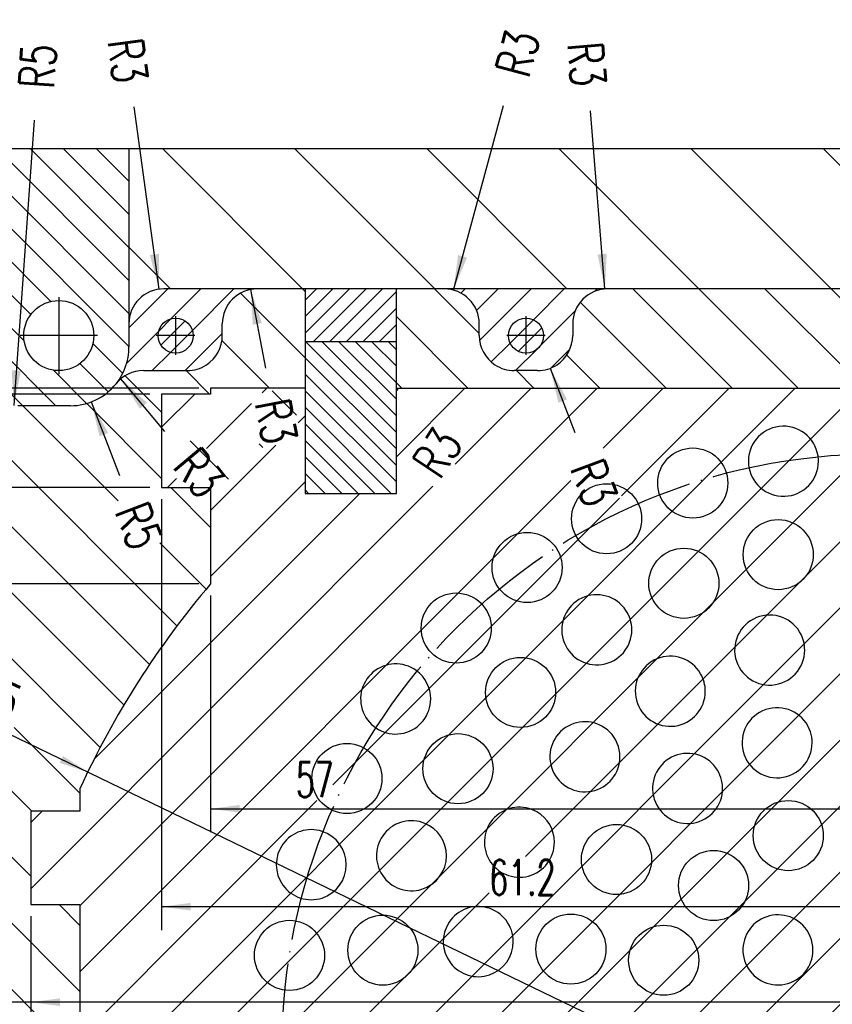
# Model space of a CAD drawing. Header units: inches. Extents: x 0 to 841, y 0 to 594.
# Tile 9 of 17: x 185 to 255, y 352 to 436. Entities that reach past the tile are written whole.
import ezdxf

# ---------------------------------------------------------------- set-up
doc = ezdxf.new("R2010")
doc.units = ezdxf.units.IN
doc.linetypes.add('DOT_CENTER', pattern=[14, 12, -1, 0, -1])
doc.linetypes.add('PHANTOM', pattern=[13, 10, -1, 0, -1, 0, -1])
doc.layers.add('1', color=7, linetype='Continuous')
doc.styles.add('CONVERTER_12', font='txt.shx', dxfattribs={"width": 0.63})
doc.styles.add('CONVERTER_15', font='txt.shx', dxfattribs={"width": 0.72})
doc.dimstyles.new('ME10_DIM_10', dxfattribs={"dimtxt": 3, "dimasz": 2.5, "dimexe": 2, "dimexo": 1, "dimgap": 1, "dimtad": 1, "dimdsep": 46, "dimtxsty": 'CONVERTER_12', "dimsah": 1, "dimcen": 0.09, "dimclrd": 3, "dimclre": 3, "dimclrt": 3, "dimadec": 0, "dimazin": 0, "dimtfac": 1, "dimtdec": 4, "dimtix": 1, "dimtmove": 0, "dimatfit": 3, "dimfxl": 1, "dimtolj": 1, "dimtzin": 0, "dimarcsym": 0})
doc.dimstyles.new('ME10_DIM_14', dxfattribs={"dimtxt": 3, "dimasz": 2.5, "dimexe": 2, "dimexo": 1, "dimgap": 1, "dimtad": 1, "dimdsep": 46, "dimtxsty": 'CONVERTER_12', "dimsah": 1, "dimcen": 0.09, "dimclrd": 3, "dimclre": 3, "dimclrt": 3, "dimadec": 0, "dimazin": 0, "dimtfac": 1, "dimtdec": 4, "dimtix": 1, "dimtmove": 0, "dimatfit": 3, "dimfxl": 1, "dimtolj": 1, "dimtzin": 0, "dimarcsym": 0})
doc.dimstyles.new('ME10_DIM_15', dxfattribs={"dimtxt": 3, "dimasz": 2.5, "dimexe": 2, "dimexo": 1, "dimgap": 1, "dimtad": 1, "dimdsep": 46, "dimtxsty": 'CONVERTER_12', "dimsah": 1, "dimcen": 0.09, "dimclrd": 3, "dimclre": 3, "dimclrt": 3, "dimadec": 0, "dimazin": 0, "dimtfac": 1, "dimtdec": 4, "dimtix": 1, "dimtmove": 0, "dimatfit": 3, "dimfxl": 1, "dimtolj": 1, "dimtzin": 0, "dimarcsym": 0})
doc.dimstyles.new('ME10_DIM_16', dxfattribs={"dimtxt": 3, "dimasz": 2.5, "dimexe": 2, "dimexo": 1, "dimgap": 1, "dimtad": 1, "dimdsep": 46, "dimtxsty": 'CONVERTER_12', "dimsah": 1, "dimcen": 0.09, "dimclrd": 3, "dimclre": 3, "dimclrt": 3, "dimadec": 0, "dimazin": 0, "dimtfac": 1, "dimtdec": 4, "dimtix": 1, "dimtmove": 0, "dimatfit": 3, "dimfxl": 1, "dimtolj": 1, "dimtzin": 0, "dimarcsym": 0})
doc.dimstyles.new('ME10_DIM_21', dxfattribs={"dimtxt": 3, "dimasz": 2.5, "dimexe": 2, "dimexo": 1, "dimgap": 1, "dimtad": 1, "dimdsep": 46, "dimtxsty": 'CONVERTER_12', "dimsah": 1, "dimcen": 0.09, "dimclrd": 3, "dimclre": 3, "dimclrt": 3, "dimadec": 0, "dimazin": 0, "dimtfac": 1, "dimtdec": 4, "dimtix": 1, "dimtmove": 0, "dimatfit": 3, "dimfxl": 1, "dimtolj": 1, "dimtzin": 0, "dimarcsym": 0})
doc.dimstyles.new('ME10_DIM_24', dxfattribs={"dimtxt": 3, "dimasz": 2.5, "dimexe": 2, "dimexo": 1, "dimgap": 1, "dimtad": 1, "dimdsep": 46, "dimtxsty": 'CONVERTER_12', "dimsah": 1, "dimcen": 0.09, "dimclrd": 3, "dimclre": 3, "dimclrt": 3, "dimadec": 0, "dimazin": 0, "dimtfac": 1, "dimtdec": 4, "dimtix": 1, "dimtmove": 0, "dimatfit": 3, "dimfxl": 1, "dimtolj": 1, "dimtzin": 0, "dimarcsym": 0})
doc.dimstyles.new('ME10_DIM_28', dxfattribs={"dimtxt": 3, "dimasz": 2.5, "dimexe": 2, "dimexo": 1, "dimgap": 1, "dimtad": 1, "dimdsep": 46, "dimtxsty": 'CONVERTER_12', "dimsah": 1, "dimcen": 0.09, "dimclrd": 3, "dimclre": 3, "dimclrt": 3, "dimadec": 0, "dimazin": 0, "dimtfac": 1, "dimtdec": 4, "dimtix": 1, "dimtmove": 0, "dimatfit": 3, "dimfxl": 1, "dimtolj": 1, "dimtzin": 0, "dimarcsym": 0})
pattern_1 = [(45, (0, 0), (-0.7071068, 0.7071068), [])]
pattern_2 = [(45, (0, 0), (-1.4142136, 1.4142136), [])]

# ---------------------------------------------------------------- blocks, each defined once
blk = doc.blocks.new('TOP__2', base_point=(349.019, 326.329))
at = {"color": 1, "linetype": 'Continuous'}
for centre in [(242.829, 396.227), (235.454, 393.172), (250.145, 390.098), (228.647, 389.001), (242.063, 387.646), (222.577, 383.816), (228.086, 378.307), (222.728, 371.779), (213.221, 370.939), (251.007, 366.052), (236.301, 364.008), (244.613, 361.78), (216.295, 356.249), (232.395, 356.342), (208.303, 355.802), (240.341, 355.386)]:
    blk.add_circle(centre, 3, dxfattribs=at)
for centre, start, end in [((250.591, 398.09), 9, 360), ((250.591, 398.09), 360, 9), ((234.614, 383.665), 33.75, 0), ((234.614, 383.665), 0, 33.75), ((249.415, 381.932), 15, 0), ((249.415, 381.932), 0, 15), ((240.904, 378.407), 30, 0), ((217.392, 377.746), 54, 0), ((217.392, 377.746), 0, 54), ((240.904, 378.407), 0, 30), ((250.051, 373.998), 18, 0), ((233.595, 372.798), 45, 0), ((233.595, 372.798), 0, 45), ((250.051, 373.998), 0, 18), ((242.385, 370.092), 36, 0), ((242.385, 370.092), 0, 36), ((227.987, 365.489), 60, 0), ((227.987, 365.489), 0, 60), ((210.167, 363.564), 72, 0), ((218.747, 364.33), 67.5, 0), ((218.747, 364.33), 0, 67.5), ((210.167, 363.564), 0, 72), ((224.461, 356.978), 75, 0), ((224.461, 356.978), 0, 75), ((250.122, 356.271), 45, 0), ((250.122, 356.271), 0, 45)]:
    blk.add_arc(centre, 3, start, end, dxfattribs=at)
at = {"layer": '1', "color": 1, "linetype": 'DOT_CENTER'}
blk.add_circle((258.549, 347.844), 50.873, dxfattribs=at)
blk = doc.blocks.new('front1__3', base_point=(420.402, 371.238))
blk.add_blockref('TOP__2', (349.019, 326.329))
blk = doc.blocks.new('2__4', base_point=(438.672, 347.975))
blk.add_blockref('front1__3', (420.402, 371.238))
blk = doc.blocks.new('rf_stiffener_assy__5', base_point=(438.672, 338.975))
at = {"layer": '1'}
blk.add_blockref('2__4', (438.672, 347.975), dxfattribs=at)
blk = doc.blocks.new('*D12')
at = {"layer": '1', "color": 3, "linetype": 'Continuous'}
for p, q in [((197.349, 394.844), (197.349, 357.968)), ((258.549, 339.844), (258.549, 361.968)), ((258.549, 359.968), (197.349, 359.968))]:
    blk.add_line(p, q, dxfattribs=at)
at = {"layer": '1', "color": 3}
for points in [[(199.849, 360.297), (199.849, 359.639), (197.349, 359.968)], [(256.049, 359.639), (256.049, 360.297), (258.549, 359.968)]]:
    blk.add_solid(points, dxfattribs=at)
at = {"layer": '1', "color": 3, "insert": (225.403, 360.968), "char_height": 3, "attachment_point": 7, "rotation": 0.00014, "line_spacing_factor": 0.60024, "style": 'CONVERTER_12'}
blk.add_mtext('61.2', dxfattribs=at)
blk = doc.blocks.new('*D16')
at = {"layer": '1', "color": 3, "linetype": 'Continuous'}
for p, q in [((200.549, 404.344), (55.416, 404.344)), ((57.416, 404.344), (57.416, 338.844)), ((105.549, 338.844), (55.416, 338.844))]:
    blk.add_line(p, q, dxfattribs=at)
at = {"layer": '1', "color": 3}
for points in [[(57.746, 401.844), (57.087, 401.844), (57.416, 404.344)], [(57.087, 341.344), (57.746, 341.344), (57.416, 338.844)]]:
    blk.add_solid(points, dxfattribs=at)
at = {"layer": '1', "color": 3, "insert": (56.416, 368.732), "char_height": 3, "attachment_point": 7, "rotation": 90, "line_spacing_factor": 0.60024, "style": 'CONVERTER_12'}
blk.add_mtext('65.5', dxfattribs=at)
blk = doc.blocks.new('*D17')
at = {"layer": '1', "color": 3, "linetype": 'Continuous'}
for p, q in [((196.349, 403.844), (64.816, 403.844)), ((66.816, 403.844), (66.816, 338.844)), ((257.549, 338.844), (64.816, 338.844))]:
    blk.add_line(p, q, dxfattribs=at)
at = {"layer": '1', "color": 3}
for points in [[(67.145, 401.344), (66.487, 401.344), (66.816, 403.844)], [(66.487, 341.344), (67.145, 341.344), (66.816, 338.844)]]:
    blk.add_solid(points, dxfattribs=at)
at = {"layer": '1', "color": 3, "insert": (65.816, 369.769), "char_height": 3, "attachment_point": 7, "rotation": 90, "line_spacing_factor": 0.60024, "style": 'CONVERTER_12'}
blk.add_mtext('65', dxfattribs=at)
blk = doc.blocks.new('*D18')
at = {"layer": '1', "color": 3, "linetype": 'Continuous'}
for p, q in [((196.349, 395.844), (74.348, 395.844)), ((76.348, 395.844), (76.348, 338.844)), ((257.549, 338.844), (74.348, 338.844))]:
    blk.add_line(p, q, dxfattribs=at)
at = {"layer": '1', "color": 3}
for points in [[(76.678, 393.344), (76.019, 393.344), (76.348, 395.844)], [(76.019, 341.344), (76.678, 341.344), (76.348, 338.844)]]:
    blk.add_solid(points, dxfattribs=at)
at = {"layer": '1', "color": 3, "insert": (75.348, 365.769), "char_height": 3, "attachment_point": 7, "rotation": 90, "line_spacing_factor": 0.60024, "style": 'CONVERTER_12'}
blk.add_mtext('57', dxfattribs=at)
blk = doc.blocks.new('*D23')
at = {"layer": '1', "color": 3, "linetype": 'Continuous'}
for p, q in [((200.549, 387.588), (83.195, 387.588)), ((85.195, 387.588), (85.195, 338.844)), ((105.549, 338.844), (83.195, 338.844))]:
    blk.add_line(p, q, dxfattribs=at)
at = {"layer": '1', "color": 3}
for points in [[(85.524, 385.088), (84.866, 385.088), (85.195, 387.588)], [(84.866, 341.344), (85.524, 341.344), (85.195, 338.844)]]:
    blk.add_solid(points, dxfattribs=at)
at = {"layer": '1', "color": 3, "insert": (84.195, 359.41), "char_height": 3, "attachment_point": 7, "rotation": 90, "line_spacing_factor": 0.60024, "style": 'CONVERTER_12'}
blk.add_mtext('48.74', dxfattribs=at)
blk = doc.blocks.new('*D26')
at = {"layer": '1', "color": 3, "linetype": 'Continuous'}
for p, q in [((201.549, 386.588), (201.549, 366.347)), ((258.549, 339.844), (258.549, 370.347)), ((201.549, 368.347), (258.549, 368.347))]:
    blk.add_line(p, q, dxfattribs=at)
at = {"layer": '1', "color": 3}
for points in [[(204.049, 368.676), (204.049, 368.018), (201.549, 368.347)], [(256.049, 368.018), (256.049, 368.676), (258.549, 368.347)]]:
    blk.add_solid(points, dxfattribs=at)
at = {"layer": '1', "color": 3, "insert": (208.849, 369.347), "char_height": 3, "attachment_point": 7, "rotation": 0.00014, "line_spacing_factor": 0.60024, "style": 'CONVERTER_12'}
blk.add_mtext('57', dxfattribs=at)
blk = doc.blocks.new('*D30')
at = {"layer": '1', "color": 3, "linetype": 'Continuous'}
for p, q in [((186.149, 359.144), (186.149, 349.797)), ((258.549, 339.844), (258.549, 353.797)), ((186.149, 351.797), (173.592, 351.797)), ((258.549, 351.797), (186.149, 351.797))]:
    blk.add_line(p, q, dxfattribs=at)
at = {"layer": '1', "color": 3}
for points in [[(188.649, 352.127), (188.649, 351.468), (186.149, 351.797)], [(256.049, 351.468), (256.049, 352.127), (258.549, 351.797)]]:
    blk.add_solid(points, dxfattribs=at)
at = {"layer": '1', "color": 3, "insert": (173.592, 352.797), "char_height": 3, "attachment_point": 7, "rotation": 0.00014, "line_spacing_factor": 0.60024, "style": 'CONVERTER_12'}
blk.add_mtext('72.4', dxfattribs=at)
blk = doc.blocks.new('*D77')
at = {"layer": '1', "color": 3, "linetype": 'Continuous'}
blk.add_line((258.549, 338.844), (178.133, 377.716), dxfattribs=at)
at = {"layer": '1', "color": 3}
blk.add_solid([(188.631, 372.276), (188.917, 372.869), (191.025, 371.484)], dxfattribs=at)
at = {"layer": '1', "color": 3, "insert": (178.325, 378.734), "char_height": 3, "attachment_point": 7, "rotation": 334.20154, "line_spacing_factor": 0.60024, "style": 'CONVERTER_12'}
blk.add_mtext('\\C3; R\\C3;75', dxfattribs=at)
blk = doc.blocks.new('*D91')
at = {"layer": '1', "color": 3, "linetype": 'Continuous'}
blk.add_line((186.426, 427.293), (184.696, 402.856), dxfattribs=at)
at = {"layer": '1', "color": 3}
blk.add_solid([(184.514, 405.877), (185.302, 405.821), (184.696, 402.856)], dxfattribs=at)
at = {"layer": '1', "color": 3, "insert": (188.115, 429.9), "char_height": 3, "attachment_point": 7, "rotation": 85.95041, "line_spacing_factor": 0.60024, "style": 'CONVERTER_15'}
blk.add_mtext('\\C3;R\\C3;5', dxfattribs=at)
blk = doc.blocks.new('*D92')
at = {"layer": '1', "color": 3, "linetype": 'Continuous'}
blk.add_line((197.142, 412.816), (195.002, 428.42), dxfattribs=at)
at = {"layer": '1', "color": 3}
blk.add_solid([(196.343, 415.734), (197.126, 415.842), (197.142, 412.816)], dxfattribs=at)
at = {"layer": '1', "color": 3, "insert": (192.714, 434.061), "char_height": 3, "attachment_point": 7, "rotation": 277.80921, "line_spacing_factor": 0.60024, "style": 'CONVERTER_15'}
blk.add_mtext('\\C3;R\\C3;3', dxfattribs=at)
blk = doc.blocks.new('*D93')
at = {"layer": '1', "color": 3, "linetype": 'Continuous'}
blk.add_line((191.334, 403.173), (193.74, 396.877), dxfattribs=at)
at = {"layer": '1', "color": 3}
blk.add_solid([(192.774, 400.512), (192.036, 400.23), (191.334, 403.173)], dxfattribs=at)
at = {"layer": '1', "color": 3, "insert": (193.31, 393.8), "char_height": 3, "attachment_point": 7, "rotation": 290.91411, "line_spacing_factor": 0.60024, "style": 'CONVERTER_15'}
blk.add_mtext('\\C3;R\\C3;5', dxfattribs=at)
blk = doc.blocks.new('*D94')
at = {"layer": '1', "color": 3, "linetype": 'Continuous'}
blk.add_line((197.633, 400.64), (193.872, 405.147), dxfattribs=at)
at = {"layer": '1', "color": 3}
blk.add_solid([(196.098, 403.097), (195.491, 402.591), (193.872, 405.147)], dxfattribs=at)
at = {"layer": '1', "color": 3, "insert": (198.224, 397.59), "char_height": 3, "attachment_point": 7, "rotation": 309.84295, "line_spacing_factor": 0.60024, "style": 'CONVERTER_15'}
blk.add_mtext('\\C3;R\\C3;3', dxfattribs=at)
blk = doc.blocks.new('*D95')
at = {"layer": '1', "color": 3, "linetype": 'Continuous'}
blk.add_line((206.287, 406.051), (204.977, 412.789), dxfattribs=at)
at = {"layer": '1', "color": 3}
blk.add_solid([(205.937, 409.919), (205.162, 409.768), (204.977, 412.789)], dxfattribs=at)
at = {"layer": '1', "color": 3, "insert": (205.333, 403.094), "char_height": 3, "attachment_point": 7, "rotation": 280.99913, "line_spacing_factor": 0.60024, "style": 'CONVERTER_15'}
blk.add_mtext('\\C3;R\\C3;3', dxfattribs=at)
blk = doc.blocks.new('*D96')
at = {"layer": '1', "color": 3, "linetype": 'Continuous'}
blk.add_line((222.336, 412.739), (226.63, 428.54), dxfattribs=at)
at = {"layer": '1', "color": 3}
blk.add_solid([(222.742, 415.737), (223.504, 415.53), (222.336, 412.739)], dxfattribs=at)
at = {"layer": '1', "color": 3, "insert": (228.791, 430.771), "char_height": 3, "attachment_point": 7, "rotation": 74.79649, "line_spacing_factor": 0.60024, "style": 'CONVERTER_15'}
blk.add_mtext('\\C3;R\\C3;3', dxfattribs=at)
blk = doc.blocks.new('*D97')
at = {"layer": '1', "color": 3, "linetype": 'Continuous'}
blk.add_line((235.309, 412.834), (234.08, 428.083), dxfattribs=at)
at = {"layer": '1', "color": 3}
blk.add_solid([(234.674, 415.793), (235.461, 415.856), (235.309, 412.834)], dxfattribs=at)
at = {"layer": '1', "color": 3, "insert": (232.111, 433.843), "char_height": 3, "attachment_point": 7, "rotation": 274.60663, "line_spacing_factor": 0.60024, "style": 'CONVERTER_15'}
blk.add_mtext('\\C3;R\\C3;3', dxfattribs=at)
blk = doc.blocks.new('*D98')
at = {"layer": '1', "color": 3, "insert": (221.182, 396.414), "char_height": 3, "attachment_point": 7, "rotation": 56.70831, "line_spacing_factor": 0.60024, "style": 'CONVERTER_15'}
blk.add_mtext('\\C3;R\\C3;3', dxfattribs=at)
blk = doc.blocks.new('*D99')
at = {"layer": '1', "color": 3, "linetype": 'Continuous'}
blk.add_line((230.624, 406.043), (232.724, 400.564), dxfattribs=at)
at = {"layer": '1', "color": 3}
blk.add_solid([(232.066, 403.383), (231.329, 403.1), (230.624, 406.043)], dxfattribs=at)
at = {"layer": '1', "color": 3, "insert": (232.297, 397.488), "char_height": 3, "attachment_point": 7, "rotation": 290.97831, "line_spacing_factor": 0.60024, "style": 'CONVERTER_15'}
blk.add_mtext('\\C3;R\\C3;3', dxfattribs=at)
blk = doc.blocks.new('*D100')
at = {"layer": '1', "color": 3, "linetype": 'Continuous'}
blk.add_line((291.67, 386.458), (225.429, 309.229), dxfattribs=at)
at = {"layer": '1', "color": 3}
for points in [[(290.292, 384.347), (289.792, 384.775), (291.67, 386.458)], [(226.807, 311.341), (227.307, 310.912), (225.429, 309.229)]]:
    blk.add_solid(points, dxfattribs=at)
at = {"layer": '1', "color": 3, "insert": (232.169, 318.622), "char_height": 3, "attachment_point": 7, "rotation": 49.38004, "line_spacing_factor": 0.60024, "style": 'CONVERTER_12'}
blk.add_mtext('\\C3; {\\Fgdt;n}\\C3;101.75', dxfattribs=at)
blk = doc.blocks.new('TOP__6', base_point=(421.131, 318.149))
at = {"layer": '1', "linetype": 'Continuous'}
h = blk.add_hatch(dxfattribs=at)
h.set_pattern_fill('_USER', color=1, scale=2, angle=-45, pattern_type=0)
h.set_pattern_definition([(-45, (0, 0), (1.4142136, 1.4142136), [])])
edge = h.paths.add_edge_path()
edge.add_line((194.549, 409.844), (194.549, 407.844))
edge.add_arc((189.549, 407.844), 5, 321.31781, 360, ccw=False)
edge.add_arc((189.549, 407.844), 5, 270, 321.31781, ccw=False)
edge.add_line((189.549, 402.844), (185.049, 402.844))
edge.add_arc((185.049, 407.844), 5, 180, 270, ccw=False)
edge.add_line((180.049, 407.844), (180.049, 409.844))
edge.add_line((180.049, 409.844), (180.049, 424.844))
edge.add_line((180.049, 424.844), (194.549, 424.844))
edge.add_line((194.549, 424.844), (194.549, 409.844))
edge = h.paths.add_edge_path(flags=16)
edge.add_arc((188.549, 408.844), 3, 0, 360)
h = blk.add_hatch(dxfattribs=at)
h.set_pattern_fill('_USER', color=1, scale=8, angle=-45, pattern_type=0)
h.set_pattern_definition([(-45, (0, 0), (5.65685, 5.65685), [])])
edge = h.paths.add_edge_path()
edge.add_arc((319.549, 409.844), 3, 0, 90)
edge.add_line((319.549, 412.844), (311.549, 412.844))
edge.add_line((311.549, 412.844), (307.449, 412.844))
edge.add_line((307.449, 412.844), (299.649, 412.844))
edge.add_line((299.649, 412.844), (295.549, 412.844))
edge.add_line((295.549, 412.844), (281.549, 412.844))
edge.add_line((281.549, 412.844), (235.549, 412.844))
edge.add_line((235.549, 412.844), (221.549, 412.844))
edge.add_line((221.549, 412.844), (217.449, 412.844))
edge.add_line((217.449, 412.844), (209.649, 412.844))
edge.add_line((209.649, 412.844), (205.549, 412.844))
edge.add_line((205.549, 412.844), (197.549, 412.844))
edge.add_arc((197.549, 409.844), 3, 90, 180)
edge.add_line((194.549, 409.844), (194.549, 424.844))
edge.add_line((194.549, 424.844), (322.549, 424.844))
edge.add_line((322.549, 424.844), (322.549, 409.844))
h = blk.add_hatch(dxfattribs=at)
h.set_pattern_fill('_USER', color=1, scale=4, angle=-45, pattern_type=0)
h.set_pattern_definition([(-45, (0, 0), (2.828427, 2.828427), [])])
edge = h.paths.add_edge_path()
edge.add_line((176.549, 404.844), (176.549, 412.844))
edge.add_line((176.549, 412.844), (177.049, 412.844))
edge.add_arc((177.049, 409.844), 3, 0, 90, ccw=False)
edge.add_line((180.049, 409.844), (180.049, 407.844))
edge.add_arc((185.049, 407.844), 5, 180, 270)
edge.add_line((185.049, 402.844), (189.549, 402.844))
edge.add_arc((189.549, 407.844), 5, 270, 321.31781)
edge.add_arc((195.794, 402.844), 3, 90, 141.31781, ccw=False)
edge.add_line((195.794, 405.844), (199.37, 405.844))
edge.add_line((199.37, 405.844), (199.549, 405.844))
edge.add_arc((199.549, 408.844), 3, 270, 303.10223)
edge.add_arc((199.549, 408.844), 3, 303.10223, 360)
edge.add_line((202.549, 408.844), (202.549, 409.844))
edge.add_arc((205.549, 409.844), 3, 90, 180, ccw=False)
edge.add_line((205.549, 412.844), (209.649, 412.844))
edge.add_line((209.649, 412.844), (209.649, 408.344))
edge.add_line((209.649, 408.344), (209.649, 404.344))
edge.add_line((209.649, 404.344), (201.549, 404.344))
edge.add_line((201.549, 404.344), (201.549, 403.844))
edge.add_line((201.549, 403.844), (197.349, 403.844))
edge.add_line((197.349, 403.844), (197.349, 395.844))
edge.add_line((197.349, 395.844), (201.549, 395.844))
edge.add_line((201.549, 395.844), (201.549, 387.588))
edge.add_arc((258.549, 338.844), 75, 139.4642, 155.41339)
edge.add_line((190.349, 370.049), (190.349, 368.144))
edge.add_line((190.349, 368.144), (186.149, 368.144))
edge.add_line((186.149, 368.144), (186.149, 360.144))
edge.add_line((186.149, 360.144), (190.349, 360.144))
edge.add_line((190.349, 360.144), (190.349, 319.101))
edge.add_arc((258.549, 338.844), 71, 196.14452, 216.60006)
edge.add_line((201.549, 296.512), (201.549, 281.844))
edge.add_line((201.549, 281.844), (197.349, 281.844))
edge.add_line((197.349, 281.844), (197.349, 273.844))
edge.add_line((197.349, 273.844), (201.549, 273.844))
edge.add_line((201.549, 273.844), (201.549, 273.344))
edge.add_line((201.549, 273.344), (209.649, 273.344))
edge.add_line((209.649, 273.344), (209.649, 269.344))
edge.add_line((209.649, 269.344), (209.649, 264.844))
edge.add_line((209.649, 264.844), (205.549, 264.844))
edge.add_arc((205.549, 267.844), 3, 180, 270, ccw=False)
edge.add_line((202.549, 267.844), (202.549, 268.844))
edge.add_arc((199.549, 268.844), 3, 0, 56.89777)
edge.add_arc((199.549, 268.844), 3, 56.89777, 90)
edge.add_line((199.549, 271.844), (199.37, 271.844))
edge.add_line((199.37, 271.844), (195.794, 271.844))
edge.add_arc((195.794, 274.844), 3, 218.68219, 270, ccw=False)
edge.add_arc((189.549, 269.844), 5, 38.68219, 90)
edge.add_line((189.549, 274.844), (185.049, 274.844))
edge.add_arc((185.049, 269.844), 5, 90, 180)
edge.add_line((180.049, 269.844), (180.049, 267.844))
edge.add_arc((177.049, 267.844), 3, 270, 360, ccw=False)
edge.add_line((177.049, 264.844), (176.549, 264.844))
edge.add_line((176.549, 264.844), (176.549, 272.844))
edge.add_arc((164.549, 272.844), 12, 0, 180)
edge.add_line((152.549, 272.844), (152.549, 264.844))
edge.add_line((152.549, 264.844), (134.349, 264.844))
edge.add_arc((134.349, 267.844), 3, 180, 270, ccw=False)
edge.add_line((131.349, 267.844), (131.349, 320.844))
edge.add_line((131.349, 320.844), (131.349, 338.844))
edge.add_line((131.349, 338.844), (131.349, 356.844))
edge.add_line((131.349, 356.844), (131.349, 398.844))
edge.add_line((131.349, 398.844), (141.869, 398.844))
edge.add_line((141.869, 398.844), (141.869, 408.844))
edge.add_line((141.869, 408.844), (131.349, 408.844))
edge.add_line((131.349, 408.844), (131.349, 409.844))
edge.add_arc((134.349, 409.844), 3, 90, 180, ccw=False)
edge.add_line((134.349, 412.844), (152.549, 412.844))
edge.add_line((152.549, 412.844), (152.549, 404.844))
edge.add_arc((164.549, 404.844), 12, 180, 360)
h.paths.add_polyline_path([(204.901, 403.744), (205.783, 399.209), (209.317, 399.896), (208.435, 404.431)], flags=16)
h.paths.add_polyline_path([(197.533, 397.951), (200.493, 394.404), (203.257, 396.71), (200.297, 400.258)], flags=16)
h.paths.add_polyline_path([(192.773, 394.366), (194.422, 390.05), (197.785, 391.335), (196.136, 395.651)], flags=16)
h.paths.add_polyline_path([(175.751, 393.722), (177.964, 389.666), (181.124, 391.391), (178.911, 395.446)], flags=16)
h.paths.add_polyline_path([(159.691, 405.44), (162.958, 408.707), (160.413, 411.252), (157.146, 407.986)], flags=16)
h.paths.add_polyline_path([(139.214, 359.516), (143.521, 361.188), (142.218, 364.544), (137.911, 362.873)], flags=16)
h.paths.add_polyline_path([(186.41, 299.512), (192.676, 302.997), (190.925, 306.143), (184.66, 302.657)], flags=16)
h.paths.add_polyline_path([(178.438, 378.346), (185.46, 374.951), (187.027, 378.193), (180.004, 381.587)], flags=16)
h.paths.add_polyline_path([(178.368, 329.406), (184.09, 329.406), (184.09, 333.006), (178.368, 333.006)], flags=16)
h.paths.add_polyline_path([(173.592, 352.497), (179.314, 352.497), (179.314, 356.097), (173.592, 356.097)], flags=16)
h.paths.add_polyline_path([(151.049, 346.947), (151.049, 352.04), (147.449, 352.04), (147.449, 346.947)], flags=16)
h.paths.add_polyline_path([(145.403, 350.632), (145.403, 356.355), (141.803, 356.355), (141.803, 350.632)], flags=16)
edge = h.paths.add_edge_path(flags=16)
edge.add_arc((166.549, 338.844), 12, 0, 360)
h = blk.add_hatch(dxfattribs=at)
h.set_pattern_fill('_USER', color=1, scale=2, angle=45, pattern_type=0)
h.set_pattern_definition(pattern_2)
edge = h.paths.add_edge_path()
edge.add_arc((197.549, 409.844), 3, 90, 180)
edge.add_line((194.549, 409.844), (194.549, 407.844))
edge.add_arc((189.549, 407.844), 5, 321.31781, 360, ccw=False)
edge.add_arc((195.794, 402.844), 3, 90, 141.31781, ccw=False)
edge.add_line((195.794, 405.844), (199.37, 405.844))
edge.add_line((199.37, 405.844), (199.549, 405.844))
edge.add_arc((199.549, 408.844), 3, 270, 303.10223)
edge.add_arc((199.549, 408.844), 3, 303.10223, 360)
edge.add_line((202.549, 408.844), (202.549, 409.844))
edge.add_arc((205.549, 409.844), 3, 90, 180, ccw=False)
edge.add_line((205.549, 412.844), (197.549, 412.844))
edge = h.paths.add_edge_path(flags=16)
edge.add_arc((198.549, 408.844), 1.5, 0, 360)
h = blk.add_hatch(dxfattribs=at)
h.set_pattern_fill('_USER', color=1, angle=45, pattern_type=0)
h.set_pattern_definition(pattern_1)
h.paths.add_polyline_path([(209.649, 412.844), (209.649, 408.344), (217.449, 408.344), (217.449, 412.844)])
h = blk.add_hatch(dxfattribs=at)
h.set_pattern_fill('_USER', color=1, scale=4, angle=315, pattern_type=0)
h.set_pattern_definition([(315, (0, 0), (2.828427, 2.828427), [])])
edge = h.paths.add_edge_path()
edge.add_arc((235.549, 409.844), 3, 90, 180)
edge.add_line((232.549, 409.844), (232.549, 408.844))
edge.add_arc((229.549, 408.844), 3, 303.55731, 360, ccw=False)
edge.add_arc((229.549, 408.844), 3, 270, 303.55731, ccw=False)
edge.add_line((229.549, 405.844), (227.549, 405.844))
edge.add_arc((227.549, 408.844), 3, 236.44269, 270, ccw=False)
edge.add_arc((227.549, 408.844), 3, 180, 236.44269, ccw=False)
edge.add_line((224.549, 408.844), (224.549, 409.844))
edge.add_arc((221.549, 409.844), 3, 0, 90)
edge.add_line((221.549, 412.844), (217.449, 412.844))
edge.add_line((217.449, 412.844), (217.449, 408.344))
edge.add_line((217.449, 408.344), (217.449, 404.344))
edge.add_line((217.449, 404.344), (299.649, 404.344))
edge.add_line((299.649, 404.344), (299.649, 408.344))
edge.add_line((299.649, 408.344), (299.649, 412.844))
edge.add_line((299.649, 412.844), (295.549, 412.844))
edge.add_arc((295.549, 409.844), 3, 90, 180)
edge.add_line((292.549, 409.844), (292.549, 408.844))
edge.add_arc((289.549, 408.844), 3, 303.55731, 360, ccw=False)
edge.add_arc((289.549, 408.844), 3, 270, 303.55731, ccw=False)
edge.add_line((289.549, 405.844), (287.549, 405.844))
edge.add_arc((287.549, 408.844), 3, 236.44269, 270, ccw=False)
edge.add_arc((287.549, 408.844), 3, 180, 236.44269, ccw=False)
edge.add_line((284.549, 408.844), (284.549, 409.844))
edge.add_arc((281.549, 409.844), 3, 0, 90)
edge.add_line((281.549, 412.844), (235.549, 412.844))
h = blk.add_hatch(dxfattribs=at)
h.set_pattern_fill('_USER', color=1, scale=2, angle=45, pattern_type=0)
h.set_pattern_definition(pattern_2)
edge = h.paths.add_edge_path()
edge.add_line((235.549, 412.844), (221.549, 412.844))
edge.add_arc((221.549, 409.844), 3, 0, 90, ccw=False)
edge.add_line((224.549, 409.844), (224.549, 408.844))
edge.add_arc((227.549, 408.844), 3, 180, 236.44269)
edge.add_arc((227.549, 408.844), 3, 236.44269, 270)
edge.add_line((227.549, 405.844), (229.549, 405.844))
edge.add_arc((229.549, 408.844), 3, 270, 303.55731)
edge.add_arc((229.549, 408.844), 3, 303.55731, 360)
edge.add_line((232.549, 408.844), (232.549, 409.844))
edge.add_arc((235.549, 409.844), 3, 90, 180, ccw=False)
edge = h.paths.add_edge_path(flags=16)
edge.add_arc((228.549, 408.844), 1.5, 0, 360)
h = blk.add_hatch(dxfattribs=at)
h.set_pattern_fill('_USER', color=1, angle=45, pattern_type=0)
h.set_pattern_definition(pattern_1)
edge = h.paths.add_edge_path()
edge.add_arc((198.549, 408.844), 1.5, 0, 360)
h = blk.add_hatch(dxfattribs=at)
h.set_pattern_fill('_USER', color=1, angle=45, pattern_type=0)
h.set_pattern_definition(pattern_1)
edge = h.paths.add_edge_path()
edge.add_arc((228.549, 408.844), 1.5, 0, 360)
h = blk.add_hatch(dxfattribs=at)
h.set_pattern_fill('_USER', color=1, angle=-45, pattern_type=0)
h.set_pattern_definition([(-45, (0, 0), (0.7071068, 0.7071068), [])])
h.paths.add_polyline_path([(209.649, 408.344), (209.649, 404.344), (209.649, 395.344), (217.449, 395.344), (217.449, 404.344), (217.449, 408.344)])
h = blk.add_hatch(dxfattribs=at)
h.set_pattern_fill('_USER', color=1, scale=4, angle=45, pattern_type=0)
h.set_pattern_definition([(45, (0, 0), (-2.828427, 2.828427), [])])
edge = h.paths.add_edge_path()
edge.add_line((299.649, 404.344), (299.649, 395.344))
edge.add_line((299.649, 395.344), (307.449, 395.344))
edge.add_line((307.449, 395.344), (307.449, 404.344))
edge.add_line((307.449, 404.344), (315.549, 404.344))
edge.add_line((315.549, 404.344), (315.549, 403.844))
edge.add_line((315.549, 403.844), (319.749, 403.844))
edge.add_line((319.749, 403.844), (319.749, 395.844))
edge.add_line((319.749, 395.844), (315.549, 395.844))
edge.add_line((315.549, 395.844), (315.549, 387.588))
edge.add_arc((258.549, 338.844), 75, 24.58661, 40.5358, ccw=False)
edge.add_line((326.749, 370.049), (326.749, 360.144))
edge.add_line((326.749, 360.144), (330.949, 360.144))
edge.add_line((330.949, 360.144), (330.949, 352.144))
edge.add_line((330.949, 352.144), (326.749, 352.144))
edge.add_line((326.749, 352.144), (326.749, 319.101))
edge.add_arc((258.549, 338.844), 71, 323.39994, 343.85548, ccw=False)
edge.add_line((315.549, 296.512), (315.549, 281.844))
edge.add_line((315.549, 281.844), (319.749, 281.844))
edge.add_line((319.749, 281.844), (319.749, 273.844))
edge.add_line((319.749, 273.844), (315.549, 273.844))
edge.add_line((315.549, 273.844), (315.549, 273.344))
edge.add_line((315.549, 273.344), (307.449, 273.344))
edge.add_line((307.449, 273.344), (307.449, 282.344))
edge.add_line((307.449, 282.344), (299.649, 282.344))
edge.add_line((299.649, 282.344), (299.649, 273.344))
edge.add_line((299.649, 273.344), (217.449, 273.344))
edge.add_line((217.449, 273.344), (217.449, 282.344))
edge.add_line((217.449, 282.344), (209.649, 282.344))
edge.add_line((209.649, 282.344), (209.649, 273.344))
edge.add_line((209.649, 273.344), (201.549, 273.344))
edge.add_line((201.549, 273.344), (201.549, 273.844))
edge.add_line((201.549, 273.844), (197.349, 273.844))
edge.add_line((197.349, 273.844), (197.349, 281.844))
edge.add_line((197.349, 281.844), (201.549, 281.844))
edge.add_line((201.549, 281.844), (201.549, 296.512))
edge.add_arc((258.549, 338.844), 71, 196.14452, 216.60006, ccw=False)
edge.add_line((190.349, 319.101), (190.349, 360.144))
edge.add_line((190.349, 360.144), (186.149, 360.144))
edge.add_line((186.149, 360.144), (186.149, 368.144))
edge.add_line((186.149, 368.144), (190.349, 368.144))
edge.add_line((190.349, 368.144), (190.349, 370.049))
edge.add_arc((258.549, 338.844), 75, 139.4642, 155.41339, ccw=False)
edge.add_line((201.549, 387.588), (201.549, 395.844))
edge.add_line((201.549, 395.844), (197.349, 395.844))
edge.add_line((197.349, 395.844), (197.349, 403.844))
edge.add_line((197.349, 403.844), (201.549, 403.844))
edge.add_line((201.549, 403.844), (201.549, 404.344))
edge.add_line((201.549, 404.344), (209.649, 404.344))
edge.add_line((209.649, 404.344), (209.649, 395.344))
edge.add_line((209.649, 395.344), (217.449, 395.344))
edge.add_line((217.449, 395.344), (217.449, 404.344))
edge.add_line((217.449, 404.344), (299.649, 404.344))
h.paths.add_polyline_path([(225.403, 360.668), (230.496, 360.668), (230.496, 364.268), (225.403, 364.268)], flags=16)
h.paths.add_polyline_path([(232.572, 318.632), (240.966, 328.418), (238.233, 330.762), (229.84, 320.976)], flags=16)
h.paths.add_polyline_path([(308.723, 362.414), (313.815, 362.414), (313.815, 366.014), (308.723, 366.014)], flags=16)
h.paths.add_polyline_path([(208.849, 369.047), (211.999, 369.047), (211.999, 372.647), (208.849, 372.647)], flags=16)
h.paths.add_polyline_path([(304.528, 368.889), (307.678, 368.889), (307.678, 372.489), (304.528, 372.489)], flags=16)
h.paths.add_polyline_path([(231.759, 398.053), (233.413, 393.739), (236.775, 395.028), (235.121, 399.341)], flags=16)
h.paths.add_polyline_path([(221.038, 395.648), (223.573, 399.51), (220.564, 401.486), (218.028, 397.624)], flags=16)
h.paths.add_polyline_path([(204.901, 403.744), (205.783, 399.209), (209.317, 399.896), (208.435, 404.431)], flags=16)
h.paths.add_polyline_path([(197.533, 397.951), (200.493, 394.404), (203.257, 396.71), (200.297, 400.258)], flags=16)
h.paths.add_polyline_path([(226.266, 286.642), (231.366, 286.642), (231.366, 290.242), (226.266, 290.242)], flags=16)
h.paths.add_polyline_path([(283.908, 286.5), (289.008, 286.5), (289.008, 290.1), (283.908, 290.1)], flags=16)
h.paths.add_polyline_path([(219.668, 291.887), (226.208, 291.887), (226.208, 295.487), (219.668, 295.487)], flags=16)
h.paths.add_polyline_path([(289.774, 291.887), (296.314, 291.887), (296.314, 295.487), (289.774, 295.487)], flags=16)
h.paths.add_polyline_path([(298.673, 385.621), (298.673, 392.161), (295.073, 392.161), (295.073, 385.621)], flags=16)
h.paths.add_polyline_path([(298.553, 280.133), (298.553, 286.673), (294.953, 286.673), (294.953, 280.133)], flags=16)
at = {"color": 7, "linetype": 'Continuous'}
for p, q in [((180.049, 424.844), (194.549, 424.844)), ((194.549, 424.844), (194.549, 409.844)), ((205.549, 412.844), (197.549, 412.844)), ((205.549, 412.844), (197.549, 412.844)), ((209.649, 412.844), (205.549, 412.844)), ((217.449, 412.844), (209.649, 412.844)), ((221.549, 412.844), (217.449, 412.844)), ((235.549, 412.844), (221.549, 412.844)), ((235.549, 412.844), (221.549, 412.844)), ((281.549, 412.844), (235.549, 412.844)), ((202.549, 408.844), (202.549, 409.844)), ((224.549, 408.844), (224.549, 409.844)), ((232.549, 409.844), (232.549, 408.844)), ((195.794, 405.844), (199.37, 405.844)), ((199.37, 405.844), (199.549, 405.844)), ((229.549, 405.844), (227.549, 405.844)), ((189.549, 402.844), (185.049, 402.844))]:
    blk.add_line(p, q, dxfattribs=at)
for centre, radius in [((188.549, 408.844), 3), ((198.549, 408.844), 1.5), ((228.549, 408.844), 1.5)]:
    blk.add_circle(centre, radius, dxfattribs=at)
for centre, radius, start, end in [((197.549, 409.844), 3, 90, 180), ((197.549, 409.844), 3, 90, 180), ((205.549, 409.844), 3, 90, 180), ((221.549, 409.844), 3, 0, 90), ((235.549, 409.844), 3, 90, 180), ((199.549, 408.844), 3, 303.10223, 0), ((227.549, 408.844), 3, 180, 236.44269), ((229.549, 408.844), 3, 303.55731, 0), ((189.549, 407.844), 5, 321.31781, 0), ((189.549, 407.844), 5, 321.31781, 0), ((199.549, 408.844), 3, 270, 303.10223), ((227.549, 408.844), 3, 236.44269, 270), ((229.549, 408.844), 3, 270, 303.55731), ((195.794, 402.844), 3, 90, 141.31781), ((189.549, 407.844), 5, 270, 321.31781)]:
    blk.add_arc(centre, radius, start, end, dxfattribs=at)
at = {"layer": '1', "color": 7, "linetype": 'Continuous'}
for p, q in [((194.549, 424.844), (322.549, 424.844)), ((209.649, 412.844), (209.649, 408.344)), ((217.449, 408.344), (217.449, 412.844)), ((194.549, 409.844), (194.549, 407.844)), ((209.649, 408.344), (209.649, 404.344)), ((209.649, 408.344), (217.449, 408.344)), ((217.449, 404.344), (217.449, 408.344)), ((209.649, 404.344), (209.649, 395.344)), ((217.449, 395.344), (217.449, 404.344)), ((209.649, 395.344), (217.449, 395.344))]:
    blk.add_line(p, q, dxfattribs=at)
at = {"layer": '1', "color": 2, "linetype": 'PHANTOM'}
for p, q in [((188.549, 412.144), (188.549, 405.544)), ((198.549, 410.494), (198.549, 407.194)), ((228.549, 410.494), (228.549, 407.194)), ((191.849, 408.844), (185.249, 408.844)), ((200.199, 408.844), (196.899, 408.844)), ((230.199, 408.844), (226.899, 408.844))]:
    blk.add_line(p, q, dxfattribs=at)
at = {"layer": '1', "color": 1, "linetype": 'Continuous'}
for p, q in [((197.349, 403.844), (197.349, 395.844)), ((201.549, 403.844), (197.349, 403.844)), ((201.549, 404.344), (201.549, 403.844)), ((209.649, 404.344), (201.549, 404.344)), ((217.449, 404.344), (299.649, 404.344)), ((197.349, 395.844), (201.549, 395.844)), ((201.549, 395.844), (201.549, 387.588)), ((190.349, 370.049), (190.349, 368.144)), ((186.149, 368.144), (186.149, 360.144)), ((190.349, 368.144), (186.149, 368.144)), ((186.149, 360.144), (190.349, 360.144)), ((190.349, 360.144), (190.349, 319.101))]:
    blk.add_line(p, q, dxfattribs=at)
blk.add_arc((258.549, 338.844), 75, 139.4642, 155.41339, dxfattribs=at)
blk.add_blockref('rf_stiffener_assy__5', (438.672, 338.975))
at = {"layer": '1'}
for name in ['*D96', '*D91', '*D92', '*D97', '*D95', '*D99', '*D94', '*D93', '*D98', '*D100', '*D77']:
    blk.add_blockref(name, (0, 0), dxfattribs=at)
for base, p1, p2, dimstyle, picture, middle in [((57.416, 404.344), (106.549, 338.844), (201.549, 404.344), 'ME10_DIM_14', '*D16', (54.916, 371.594)), ((66.816, 403.844), (258.549, 338.844), (197.349, 403.844), 'ME10_DIM_15', '*D17', (64.316, 371.344)), ((76.348, 395.844), (258.549, 338.844), (197.349, 395.844), 'ME10_DIM_16', '*D18', (73.848, 367.344)), ((85.195, 387.588), (106.549, 338.844), (201.549, 387.588), 'ME10_DIM_21', '*D23', (82.695, 363.216))]:
    dim = blk.add_linear_dim(base=base, p1=p1, p2=p2, angle=90, dimstyle=dimstyle, dxfattribs=at)
    dim.commit()
    dim.dimension.update_dxf_attribs({"geometry": picture, "text_midpoint": middle, "text_rotation": 90})
for base, p1, p2, dimstyle, picture, middle in [((258.549, 359.968), (197.349, 395.844), (258.549, 338.844), 'ME10_DIM_10', '*D12', (227.949, 362.468)), ((201.549, 368.347), (258.549, 338.844), (201.549, 387.588), 'ME10_DIM_24', '*D26', (210.424, 370.847)), ((258.549, 351.797), (186.149, 360.144), (258.549, 338.844), 'ME10_DIM_28', '*D30', (176.453, 354.297))]:
    dim = blk.add_linear_dim(base=base, p1=p1, p2=p2, dimstyle=dimstyle, dxfattribs=at)
    dim.commit()
    dim.dimension.update_dxf_attribs({"geometry": picture, "text_midpoint": middle, "text_rotation": 0.00014})
blk = doc.blocks.new('2__7', base_point=(421.131, 318.149))
blk.add_blockref('TOP__6', (421.131, 318.149))
blk = doc.blocks.new('N2494-90111-1__8', base_point=(421.131, 318.149))
at = {"layer": '1'}
blk.add_blockref('2__7', (421.131, 318.149), dxfattribs=at)

msp = doc.modelspace()

# ---------------------------------------------------------------- block references
msp.add_blockref('N2494-90111-1__8', (421.131, 318.149))

doc.saveas('drawing.dxf')
